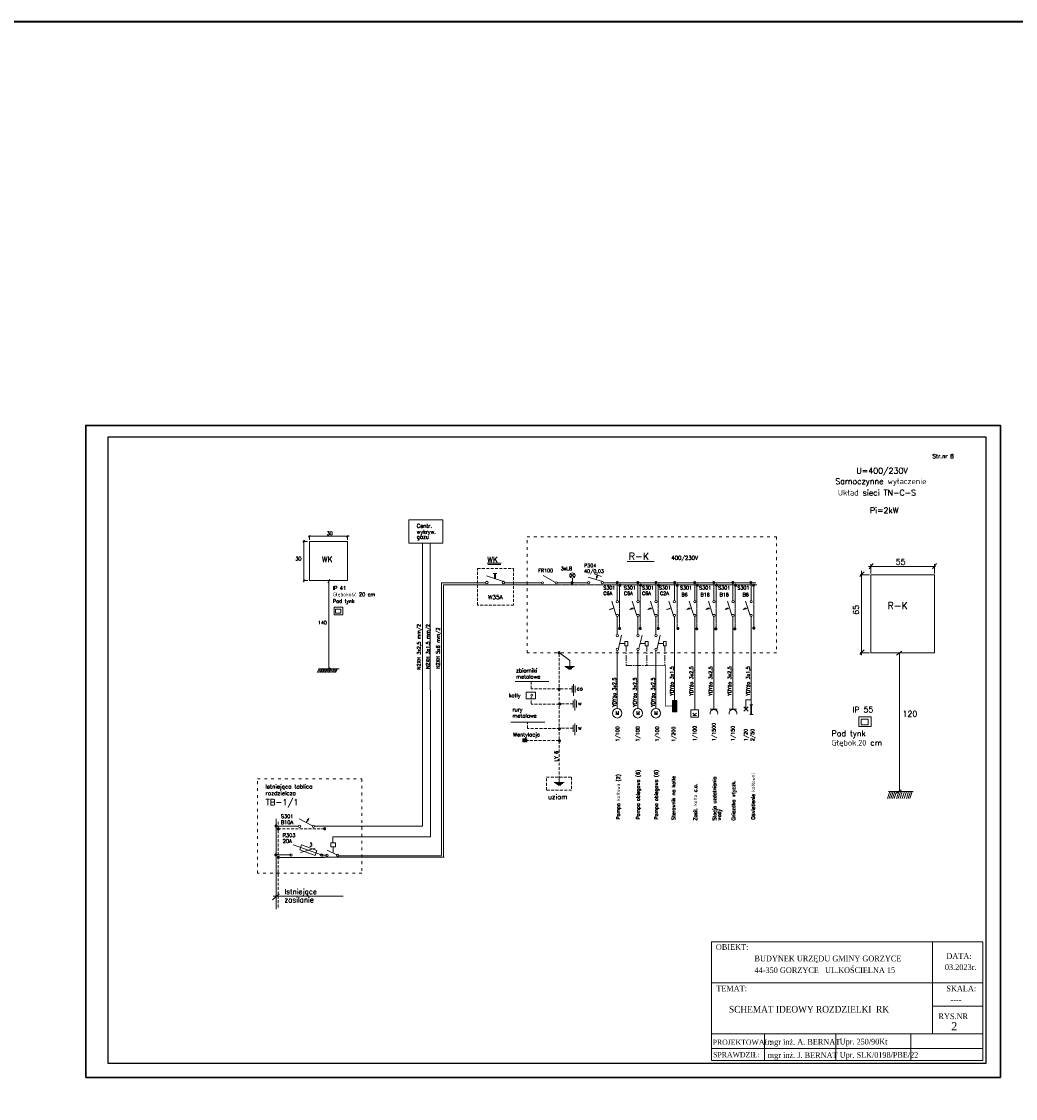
# Model space of a CAD drawing. Header units: millimetres. Extents: x 599892 to 1424040, y -105982 to -25022.
# Tile 24 of 25: x 604240 to 608587, y -29730 to -25022. Entities that reach past the tile are written whole.
import ezdxf
from ezdxf.enums import TextEntityAlignment as Align

# ---------------------------------------------------------------- set-up
doc = ezdxf.new("R2010")
doc.units = ezdxf.units.MM
doc.header["$MEASUREMENT"] = 0
for name, pattern in [('ACAD_ISO03W100', [30, 12, -18]), ('CENTER', [0.6, 0.375, -0.075, 0.075, -0.075]), ('CENTERX2', [4, 2.5, -0.5, 0.5, -0.5]), ('DASHED', [19.05, 12.7, -6.35])]:
    doc.linetypes.add(name, pattern=pattern)
doc.layers.get('0').update_dxf_attribs({"lineweight": 25})
doc.layers.add('!!Nie drukuj', color=5, linetype='Continuous', lineweight=30, plot=False)
for name, color, linetype, lineweight in [('ODGROMOWA', 1, 'Continuous', 25), ('schemat', 7, 'Continuous', 20), ('TABELKA', 7, 'Continuous', 25)]:
    doc.layers.add(name, color=color, linetype=linetype, lineweight=lineweight)
doc.styles.add('ROMANC', font='romanc')
doc.styles.add('ROMANT', font='romant')
doc.styles.add('TABELKA', font='TIMES.TTF')

msp = doc.modelspace()

# ---------------------------------------------------------------- hatches: boundary and pattern name
at = {"layer": 'schemat'}
h = msp.add_hatch(color=256, dxfattribs=at)
edge = h.paths.add_edge_path()
edge.add_ellipse((606647.6, -27475.5), major_axis=(4.47, 0), ratio=1, start_angle=0, end_angle=360)
h = msp.add_hatch(color=256, dxfattribs=at)
edge = h.paths.add_edge_path()
edge.add_ellipse((606845.3, -27475), major_axis=(4.47, 0), ratio=1, start_angle=0, end_angle=360)
h = msp.add_hatch(color=256, dxfattribs=at)
edge = h.paths.add_edge_path()
edge.add_ellipse((606857.1, -27486.8), major_axis=(4.47, 0), ratio=1, start_angle=0, end_angle=360)
h = msp.add_hatch(color=256, dxfattribs=at)
edge = h.paths.add_edge_path()
edge.add_ellipse((606935.2, -27475), major_axis=(4.47, 0), ratio=1, start_angle=0, end_angle=360)
h = msp.add_hatch(color=256, dxfattribs=at)
edge = h.paths.add_edge_path()
edge.add_ellipse((606947, -27486.8), major_axis=(4.47, 0), ratio=1, start_angle=0, end_angle=360)
h = msp.add_hatch(color=256, dxfattribs=at)
edge = h.paths.add_edge_path()
edge.add_ellipse((607014.4, -27475), major_axis=(4.47, 0), ratio=1, start_angle=0, end_angle=360)
h = msp.add_hatch(color=256, dxfattribs=at)
edge = h.paths.add_edge_path()
edge.add_ellipse((607026.2, -27486.8), major_axis=(4.47, 0), ratio=1, start_angle=0, end_angle=360)
h = msp.add_hatch(color=256, dxfattribs=at)
edge = h.paths.add_edge_path()
edge.add_ellipse((607096, -27475), major_axis=(4.47, 0), ratio=1, start_angle=0, end_angle=360)
h = msp.add_hatch(color=256, dxfattribs=at)
edge = h.paths.add_edge_path()
edge.add_ellipse((607107.8, -27486.8), major_axis=(4.47, 0), ratio=1, start_angle=0, end_angle=360)
h = msp.add_hatch(color=256, dxfattribs=at)
edge = h.paths.add_edge_path()
edge.add_ellipse((607183.7, -27475), major_axis=(4.47, 0), ratio=1, start_angle=0, end_angle=360)
h = msp.add_hatch(color=256, dxfattribs=at)
edge = h.paths.add_edge_path()
edge.add_ellipse((607195.5, -27486.8), major_axis=(4.47, 0), ratio=1, start_angle=0, end_angle=360)
h = msp.add_hatch(color=256, dxfattribs=at)
edge = h.paths.add_edge_path()
edge.add_ellipse((607267.5, -27475), major_axis=(4.47, 0), ratio=1, start_angle=0, end_angle=360)
h = msp.add_hatch(color=256, dxfattribs=at)
edge = h.paths.add_edge_path()
edge.add_ellipse((607279.3, -27486.8), major_axis=(4.47, 0), ratio=1, start_angle=0, end_angle=360)
h = msp.add_hatch(color=256, dxfattribs=at)
edge = h.paths.add_edge_path()
edge.add_ellipse((607350.8, -27475), major_axis=(4.47, 0), ratio=1, start_angle=0, end_angle=360)
h = msp.add_hatch(color=256, dxfattribs=at)
edge = h.paths.add_edge_path()
edge.add_ellipse((607362.6, -27486.8), major_axis=(4.47, 0), ratio=1, start_angle=0, end_angle=360)
h = msp.add_hatch(color=256, dxfattribs=at)
edge = h.paths.add_edge_path()
edge.add_ellipse((607429.5, -27475), major_axis=(4.47, 0), ratio=1, start_angle=0, end_angle=360)
h = msp.add_hatch(color=256, dxfattribs=at)
edge = h.paths.add_edge_path()
edge.add_ellipse((607441.3, -27486.8), major_axis=(4.47, 0), ratio=1, start_angle=0, end_angle=360)
h = msp.add_hatch(color=256, dxfattribs=at)
edge = h.paths.add_edge_path()
edge.add_ellipse((606855.6, -27675.6), major_axis=(4.47, 0), ratio=1, start_angle=0, end_angle=360)
h = msp.add_hatch(color=256, dxfattribs=at)
edge = h.paths.add_edge_path()
edge.add_ellipse((606945.5, -27675.6), major_axis=(4.47, 0), ratio=1, start_angle=0, end_angle=360)
h = msp.add_hatch(color=256, dxfattribs=at)
edge = h.paths.add_edge_path()
edge.add_ellipse((607024.7, -27675.6), major_axis=(4.47, 0), ratio=1, start_angle=0, end_angle=360)
h = msp.add_hatch(color=256, dxfattribs=at)
edge = h.paths.add_edge_path()
edge.add_ellipse((607110.7, -27675.6), major_axis=(4.47, 0), ratio=1, start_angle=0, end_angle=360)
h = msp.add_hatch(color=256, dxfattribs=at)
edge = h.paths.add_edge_path()
edge.add_ellipse((607192.6, -27677.1), major_axis=(4.47, 0), ratio=1, start_angle=0, end_angle=360)
h = msp.add_hatch(color=256, dxfattribs=at)
edge = h.paths.add_edge_path()
edge.add_ellipse((607276.4, -27677.1), major_axis=(4.47, 0), ratio=1, start_angle=0, end_angle=360)
h = msp.add_hatch(color=256, dxfattribs=at)
edge = h.paths.add_edge_path()
edge.add_ellipse((607359.7, -27677.1), major_axis=(4.47, 0), ratio=1, start_angle=0, end_angle=360)
h = msp.add_hatch(color=256, dxfattribs=at)
edge = h.paths.add_edge_path()
edge.add_ellipse((607442.8, -27674.1), major_axis=(4.47, 0), ratio=1, start_angle=0, end_angle=360)
h = msp.add_hatch(color=256, dxfattribs=at)
edge = h.paths.add_edge_path()
edge.add_ellipse((606590.6, -27781.8), major_axis=(4.47, 0), ratio=1, start_angle=0, end_angle=360)
h = msp.add_hatch(color=256, dxfattribs=at)
edge = h.paths.add_edge_path()
edge.add_ellipse((606590.6, -27941.1), major_axis=(4.47, 0), ratio=1, start_angle=0, end_angle=360)
h = msp.add_hatch(color=256, dxfattribs=at)
edge = h.paths.add_edge_path()
edge.add_ellipse((606593.6, -28006), major_axis=(4.47, 0), ratio=1, start_angle=0, end_angle=360)
h = msp.add_hatch(color=256, dxfattribs=at)
edge = h.paths.add_edge_path()
edge.add_ellipse((606592.1, -28113.7), major_axis=(4.47, 0), ratio=1, start_angle=0, end_angle=360)
h = msp.add_hatch(color=256, dxfattribs=at)
edge = h.paths.add_edge_path()
edge.add_ellipse((606592.1, -28166.8), major_axis=(4.47, 0), ratio=1, start_angle=0, end_angle=360)
h = msp.add_hatch(color=256, dxfattribs=at)
edge = h.paths.add_edge_path()
edge.add_ellipse((605352.9, -28538.9), major_axis=(4.47, 0), ratio=1, start_angle=0, end_angle=360)
h = msp.add_hatch(color=256, dxfattribs=at)
edge = h.paths.add_edge_path()
edge.add_ellipse((605362.9, -28551.9), major_axis=(4.47, 0), ratio=1, start_angle=0, end_angle=360)
h = msp.add_hatch(color=256, dxfattribs=at)
edge = h.paths.add_edge_path()
edge.add_ellipse((605565.3, -28551.1), major_axis=(4.47, 0), ratio=1, start_angle=0, end_angle=360)
h = msp.add_hatch(color=256, dxfattribs=at)
edge = h.paths.add_edge_path()
edge.add_ellipse((605352.1, -28665.4), major_axis=(4.47, 0), ratio=1, start_angle=0, end_angle=360)
h = msp.add_hatch(color=256, dxfattribs=at)
edge = h.paths.add_edge_path()
edge.add_ellipse((605362.9, -28676.1), major_axis=(4.47, 0), ratio=1, start_angle=0, end_angle=360)

# ---------------------------------------------------------------- linework, layer by layer
at = {"layer": '!!Nie drukuj', "color": 5, "linetype": 'Continuous', "lineweight": 30}
msp.add_lwpolyline([(604520.8, -29638), (608520.8, -29638), (608520.8, -26788), (604520.8, -26788)], close=True, dxfattribs=at)
at = {"color": 0, "linetype": 'Continuous', "lineweight": 20}
for p, q in [((608443.8, -29045.2), (607256.8, -29045.2)), ((607256.8, -29045.2), (607256.8, -29564.8)), ((608223.8, -29045.2), (608223.8, -29447.9)), ((608443.8, -29045.2), (608443.8, -29564.8)), ((608443.8, -29224.6), (607256.8, -29224.6)), ((608443.8, -29327.3), (608223.8, -29327.3)), ((608443.8, -29447.6), (607256.8, -29447.6)), ((608325.1, -29447.6), (607256.8, -29447.6)), ((607489.5, -29447.6), (607489.5, -29564.8)), ((607801.6, -29447.6), (607801.6, -29564.8)), ((608128.6, -29447.6), (608128.6, -29564.8)), ((608443.4, -29511.6), (607256.8, -29511.6)), ((607256.8, -29564.8), (608443.8, -29564.8))]:
    msp.add_line(p, q, dxfattribs=at)
at = {"layer": 'ODGROMOWA', "linetype": 'Continuous', "lineweight": 35}
msp.add_lwpolyline([(599892.2, -25022.1), (613562.7, -25022.1), (613562.7, -34238.8), (599892.2, -34238.8)], close=True, dxfattribs=at)
at = {"layer": 'schemat', "linetype": 'Continuous'}
for p, q in [((605470.2, -27298.8), (605478.7, -27291.5)), ((605490.9, -27295.1), (605471.4, -27295.1)), ((605474.7, -27289.4), (605474.7, -27472.8)), ((605494.8, -27276.6), (605503.4, -27269.3)), ((605494.8, -27272), (605672.2, -27272)), ((605499.7, -27287.5), (605499.7, -27269.3)), ((605660.9, -27276.5), (605669.4, -27269.2)), ((605665.8, -27287.5), (605665.8, -27269.2)), ((605471.5, -27470), (605480.1, -27462.7)), ((605492.2, -27466.3), (605472.8, -27466.3)), ((605579.1, -27475.5), (605587.6, -27459.6)), ((605584.1, -27466.1), (605584.1, -27853.8)), ((605533.2, -27868.2), (605541.9, -27852.6)), ((605538.4, -27868.2), (605547.1, -27852.6)), ((605538.4, -27852.6), (605628.9, -27852.6)), ((605543.7, -27868.2), (605552.4, -27852.6)), ((605548.9, -27868.2), (605557.6, -27852.6)), ((605554.1, -27868.2), (605562.8, -27852.6)), ((605559.3, -27868.2), (605568, -27852.6)), ((605564.5, -27868.2), (605573.2, -27852.6)), ((605569.7, -27868.2), (605578.4, -27852.6)), ((605575, -27868.2), (605583.7, -27852.6)), ((605576.7, -27857.8), (605588.9, -27847.3)), ((605580.2, -27868.2), (605588.9, -27852.6)), ((605585.4, -27868.2), (605594.1, -27852.6)), ((605590.6, -27868.2), (605599.3, -27852.6)), ((605597.6, -27868.2), (605606.3, -27852.6)), ((605602.8, -27868.2), (605611.5, -27852.6)), ((605608, -27868.2), (605616.7, -27852.6)), ((605613.2, -27868.2), (605621.9, -27852.6))]:
    msp.add_line(p, q, dxfattribs=at)
at = {"layer": 'schemat', "color": 7, "linetype": 'Continuous'}
for p, q in [((605993.7, -28540), (605993.7, -27301.9)), ((606027.4, -27301.9), (606028.1, -28587.1)), ((606276.4, -27389.4), (606337.9, -27389.4)), ((606278.7, -27395.2), (606335.6, -27395.2)), ((606888.1, -27382.6), (607006.1, -27382.6)), ((607946.9, -27414.6), (607964.5, -27391.9)), ((607954.4, -27434.7), (607954.4, -27394.4)), ((608224.5, -27414.6), (608242.2, -27391.9)), ((608232.1, -27434.7), (608232.1, -27394.4)), ((606272.9, -27445.8), (606347, -27469.6)), ((606302.6, -27434.7), (606317.9, -27434.7)), ((606308.9, -27434.7), (606308.9, -27457.1)), ((606313.4, -27458.9), (606313.4, -27434.7)), ((606574.9, -27473.8), (606521.2, -27443.4)), ((606744.1, -27436.9), (606776.2, -27447.6)), ((606751.5, -27461.7), (606759, -27442.3)), ((606759, -27442.3), (606753, -27451.2)), ((606759, -27442.3), (606757.5, -27454.2)), ((607905.7, -27447.8), (607925.8, -27427.7)), ((607948.4, -27440.3), (607908.2, -27440.3)), ((607913.2, -27424.2), (607913.2, -27792)), ((607944.4, -27404.5), (608237.4, -27404.5)), ((606077.2, -27475.2), (606077.2, -27772.2)), ((606078.5, -27476), (606268.2, -27476)), ((606085.8, -28675.8), (606085.8, -27484.6)), ((606353.9, -27476), (606512.4, -27476)), ((606583.5, -27476), (606714.9, -27476)), ((606780.2, -27470.8), (606718.5, -27450.9)), ((606784.2, -27476), (607451.1, -27476)), ((606845.2, -27476), (606845.2, -27553.3)), ((606935.1, -27476), (606935.1, -27553.3)), ((607014.4, -27476), (607014.4, -27553.3)), ((607094.9, -27476), (607094.9, -27553.3)), ((607184.1, -27476), (607184.1, -27553.3)), ((607267.9, -27476), (607267.9, -27553.3)), ((607351.2, -27476), (607351.2, -27553.3)), ((607430.6, -27476), (607430.6, -27553.3)), ((606831.1, -27585.8), (606810.5, -27591.9)), ((606841, -27618.6), (606821.2, -27556.8)), ((606900.4, -27592.6), (606911.8, -27585)), ((606921, -27585.8), (606900.4, -27591.9)), ((606930.9, -27618.6), (606911.1, -27556.8)), ((606979.6, -27592.6), (606991.1, -27585)), ((607000.2, -27585.8), (606979.6, -27591.9)), ((607010.1, -27618.6), (606990.3, -27556.8)), ((607080.8, -27585.8), (607060.2, -27591.9)), ((607090.7, -27618.6), (607070.9, -27556.8)), ((607149.4, -27592.6), (607160.8, -27585)), ((607169.9, -27585.8), (607149.4, -27591.9)), ((607179.9, -27618.6), (607160, -27556.8)), ((607233.2, -27592.6), (607244.6, -27585)), ((607253.8, -27585.8), (607233.2, -27591.9)), ((607263.7, -27618.6), (607243.9, -27556.8)), ((607316.5, -27592.6), (607327.9, -27585)), ((607337.1, -27585.8), (607316.5, -27591.9)), ((607347, -27618.6), (607327.1, -27556.8)), ((607395.8, -27592.6), (607407.3, -27585)), ((607416.4, -27585.8), (607395.8, -27591.9)), ((607426.3, -27618.6), (607406.5, -27556.8)), ((606810.5, -27591.9), (606825, -27590.3)), ((606845.3, -27623.1), (606845.3, -27701.2)), ((606900.4, -27591.9), (606914.9, -27590.3)), ((606935.2, -27623.1), (606935.2, -27701.2)), ((606979.6, -27591.9), (606994.1, -27590.3)), ((607014.4, -27623.1), (607014.4, -27701.2)), ((607060.2, -27591.9), (607074.7, -27590.3)), ((607095, -27623.1), (607095, -28029.7)), ((607149.4, -27591.9), (607163.8, -27590.3)), ((607184.1, -27623.1), (607184.1, -28029.7)), ((607233.2, -27591.9), (607247.7, -27590.3)), ((607268, -27623.1), (607268, -28029.7)), ((607316.5, -27591.9), (607331, -27590.3)), ((607351.2, -27623.1), (607351.2, -28029.7)), ((607395.8, -27591.9), (607410.3, -27590.3)), ((607430.6, -27623.1), (607430.6, -28029.7)), ((606850.1, -27763.2), (606864.3, -27704.9)), ((606940, -27763.2), (606954.2, -27704.9)), ((607019.2, -27763.2), (607033.4, -27704.9)), ((606076.4, -27755.4), (606076.4, -28667.1)), ((606845.3, -28026.5), (606845.3, -27772)), ((606877.9, -27741), (606854.8, -27741)), ((606935.2, -28026.5), (606935.2, -27772)), ((606967.8, -27741), (606944.7, -27741)), ((607014.4, -28026.5), (607014.4, -27772)), ((607047.1, -27741), (607023.9, -27741)), ((607905.7, -27789.5), (607925.8, -27769.3)), ((608066.9, -27792), (608089.6, -27774.4)), ((606592.5, -27781.9), (606637.4, -27815.4)), ((606637.4, -27815.3), (606637.4, -27842.2)), ((607948.4, -27781.9), (607908.2, -27781.9)), ((608079.5, -27781.9), (608079.5, -28388.2)), ((606637.5, -27842), (606615.4, -27842)), ((606620.9, -27845.9), (606652.8, -27845.9)), ((606627.3, -27850.1), (606647.2, -27850.1)), ((606632.4, -27853.9), (606644.3, -27853.9)), ((606637.5, -27842), (606658.7, -27842)), ((606468, -27907.8), (606398.4, -27907.8)), ((606468, -27907.8), (606546.6, -27907.8)), ((606647.3, -27926.1), (606647.3, -27955.9)), ((606654.3, -27919.1), (606654.3, -27969.9)), ((606661.3, -27926.1), (606661.3, -27955.9)), ((606652.6, -27990.9), (606652.6, -28020.7)), ((606659.6, -27983.9), (606659.6, -28034.7)), ((606666.6, -27990.9), (606666.6, -28020.7)), ((607424.4, -28009.4), (607438.2, -28009.4)), ((607429.4, -28009.4), (607429.4, -28051.6)), ((607432.4, -28009.4), (607429.4, -28009.4)), ((607432.4, -28009.4), (607432.4, -28051.6)), ((607266.4, -28029), (607251.6, -28029)), ((607266.4, -28029), (607282.8, -28029)), ((607349.7, -28029), (607334.8, -28029)), ((607349.7, -28029), (607366.1, -28029)), ((607424.4, -28051.6), (607439.1, -28051.6)), ((607432.4, -28051.6), (607429.4, -28051.6)), ((606450, -28085.2), (606380.4, -28085.2)), ((606450, -28085.2), (606528.6, -28085.2)), ((606652.6, -28097.7), (606652.6, -28127.5)), ((606659.6, -28090.7), (606659.6, -28141.5)), ((606666.6, -28097.7), (606666.6, -28127.5)), ((606591.5, -28322.3), (606591.5, -28349.3)), ((606591.6, -28349), (606569.5, -28349)), ((606575, -28352.9), (606606.9, -28352.9)), ((606581.4, -28357.1), (606601.4, -28357.1)), ((606586.5, -28360.9), (606598.4, -28360.9)), ((606591.6, -28349), (606612.8, -28349)), ((608036.8, -28388.3), (608026.7, -28418.5)), ((608031.7, -28388.2), (608139.9, -28388.2)), ((608044.3, -28388.3), (608034.2, -28418.5)), ((608051.9, -28388.3), (608041.8, -28418.5)), ((608059.4, -28388.3), (608049.3, -28418.5)), ((608066.9, -28388.3), (608056.9, -28418.5)), ((608087.1, -28380.8), (608066.9, -28395.9)), ((608077, -28388.3), (608066.9, -28418.5)), ((608084.6, -28388.3), (608074.5, -28418.5)), ((608092.1, -28388.3), (608082, -28418.5)), ((608102.2, -28388.3), (608092.1, -28418.5)), ((608109.7, -28388.3), (608099.7, -28418.5)), ((608119.8, -28388.3), (608109.7, -28418.5)), ((608127.3, -28388.3), (608117.3, -28418.5)), ((608134.9, -28388.3), (608124.8, -28418.5)), ((605352.8, -28902.1), (605352.8, -28508)), ((605511.7, -28538.2), (605454.6, -28507.5)), ((605485.1, -28524.1), (605496, -28506.3)), ((605496, -28506.3), (605488.5, -28514.1)), ((605496, -28506.3), (605492.4, -28517.8)), ((605352.5, -28539.8), (605451.4, -28539.8)), ((605521.4, -28539.8), (605605.9, -28539.8)), ((605602.6, -28540), (605993.5, -28540)), ((605551.6, -28665.6), (605428, -28621.4)), ((605457, -28643.6), (605464.8, -28622)), ((605464.8, -28622), (605531.8, -28645.9)), ((605418.1, -28665.6), (605352.5, -28665.6)), ((605524.1, -28667.6), (605457, -28643.6)), ((605459.9, -28655.1), (605523.7, -28636)), ((605531.8, -28645.9), (605524.1, -28667.6)), ((605551.4, -28667.2), (605574.3, -28667.2)), ((605622, -28667.2), (605576.1, -28644.2)), ((605602.6, -28630.1), (605602.6, -28658.3)), ((605564.6, -28676.3), (605363.8, -28676.3)), ((605554.9, -28675.8), (606088.4, -28675.8))]:
    msp.add_line(p, q, dxfattribs=at)
at = {"layer": 'schemat', "linetype": 'Continuous', "ltscale": 10}
for p, q in [((606639, -27450.6), (606657.7, -27434.7)), ((606658.2, -27450.6), (606639, -27436.9)), ((606648.9, -27454.5), (606648.9, -27475.9))]:
    msp.add_line(p, q, dxfattribs=at)
at = {"layer": 'schemat', "color": 7, "linetype": 'CENTER'}
for p, q in [((606085.8, -27484.6), (607455.4, -27484.6)), ((606855.7, -27484.5), (606855.7, -27674.6)), ((606945.5, -27484.5), (606945.5, -27674.6)), ((607024.8, -27484.5), (607024.8, -27674.6)), ((607107.1, -27484.5), (607107.1, -27674.6)), ((607193.4, -27484.5), (607193.4, -27674.6)), ((607277.2, -27484.5), (607277.2, -27674.6)), ((607360.5, -27484.5), (607360.5, -27674.6)), ((607442.8, -27483), (607442.8, -27673.2)), ((607092.9, -28010.8), (607092.9, -28001.5))]:
    msp.add_line(p, q, dxfattribs=at)
at = {"layer": 'schemat', "linetype": 'CENTERX2', "ltscale": 10}
for p, q in [((606884.1, -27751.5), (606884.1, -27836.9)), ((606974.1, -27751.5), (606974.1, -27836.9)), ((607053, -27751.5), (607053, -27836.9)), ((606885.2, -27837.8), (606978.3, -27837.8)), ((607090.4, -28011.1), (607090.4, -28019.4)), ((607091.6, -27995.7), (607091.6, -28004)), ((607091.3, -28031.7), (607091.3, -28038.1))]:
    msp.add_line(p, q, dxfattribs=at)
at = {"layer": 'schemat', "color": 7, "linetype": 'DASHED'}
for p, q in [((606591.4, -28332.3), (606591.4, -27781.4)), ((606468, -27939.2), (606468, -27910)), ((606591.5, -27939.2), (606468, -27939.2)), ((606591.5, -27939.2), (606468, -27939.2)), ((606647.3, -27940.1), (606589.5, -27940.1)), ((606468, -28003.7), (606468, -27974.5)), ((606591.5, -28006.5), (606468, -28006.5)), ((606591.5, -28006.5), (606468, -28006.5)), ((606652.6, -28004.9), (606594.8, -28004.9)), ((606452.3, -28112.2), (606452.3, -28085.2)), ((606593.8, -28112.2), (606452.3, -28112.2)), ((606652.6, -28111.8), (606594.8, -28111.8)), ((606444.2, -28166), (606591.3, -28166)), ((605362, -28894.9), (605362, -28515.8)), ((605564.6, -28552), (605363.8, -28552))]:
    msp.add_line(p, q, dxfattribs=at)
at = {"layer": 'schemat'}
for p, q in [((607407.5, -28026.9), (607407.5, -27988.1)), ((607407.5, -27988.1), (607430.7, -27988.1)), ((607417.2, -28036.6), (607398.2, -28018)), ((607398.6, -28036.6), (607417.2, -28018))]:
    msp.add_line(p, q, dxfattribs=at)
at = {"layer": 'schemat', "ltscale": 15}
for p, q in [((606028.9, -28587.1), (605601, -28587.1)), ((605601, -28587.1), (605601, -28613.2)), ((606077.2, -28669), (605627.5, -28669)), ((605337.1, -28862.4), (605366.1, -28835.8)), ((605339.5, -28845.4), (605646.7, -28845.4))]:
    msp.add_line(p, q, dxfattribs=at)
at = {"layer": 'schemat', "color": 7, "linetype": 'Continuous'}
for points in [[(605933.4, -27301.9), (605933.4, -27200.2), (606082.4, -27200.2), (606082.4, -27301.9)], [(607953.8, -27781.6), (607953.8, -27441.3), (608232.1, -27441.3), (608232.1, -27781.6)], [(606877.9, -27751.3), (606877.9, -27731.9), (606890.8, -27731.9), (606890.8, -27751.3)], [(606967.8, -27751.3), (606967.8, -27731.9), (606980.7, -27731.9), (606980.7, -27751.3)], [(607046.8, -27751.3), (607046.8, -27731.9), (607059.7, -27731.9), (607059.7, -27751.3)], [(606446.3, -27982.6), (606446.3, -27954.6), (606488.3, -27954.6), (606488.3, -27982.6)], [(607087.2, -28040.4), (607087.2, -27990), (607105.5, -27990), (607105.5, -28040.4)], [(607901.9, -28104.7), (607901.9, -28061.9), (607955.3, -28061.9), (607955.3, -28104.7)], [(607912.5, -28096.1), (607912.5, -28072.6), (607942.5, -28072.6), (607942.5, -28096.1)], [(606431.9, -28171.3), (606431.9, -28157.3), (606449.5, -28157.3), (606449.5, -28171.3)], [(605592, -28630.1), (605592, -28612.4), (605613.2, -28612.4), (605613.2, -28630.1)]]:
    msp.add_lwpolyline(points, close=True, dxfattribs=at)
at = {"layer": 'schemat', "linetype": 'Continuous'}
for points in [[(605498.9, -27466.1), (605498.9, -27295.1), (605665.6, -27295.1), (605665.6, -27466.1)], [(605606.5, -27615.2), (605606.5, -27582.1), (605644.7, -27582.1), (605644.7, -27615.2)], [(605613.4, -27608.2), (605613.4, -27590.8), (605636, -27590.8), (605636, -27608.2)]]:
    msp.add_lwpolyline(points, close=True, dxfattribs=at)
at = {"layer": 'schemat', "linetype": 'ACAD_ISO03W100'}
msp.add_lwpolyline([(606451, -27274.2), (607541.4, -27274.2), (607541.4, -27781.9), (606451, -27781.9)], close=True, dxfattribs=at)
at = {"layer": 'schemat', "color": 7, "linetype": 'DASHED'}
for points in [[(606234.5, -27573.9), (606234.5, -27413.7), (606391.9, -27413.7), (606391.9, -27573.9)], [(606535.4, -28381.8), (606535.4, -28325.6), (606645.5, -28325.6), (606645.5, -28381.8)]]:
    msp.add_lwpolyline(points, close=True, dxfattribs=at)
at = {"layer": 'schemat', "linetype": 'DASHED'}
for points in [[(606643.1, -27475.5, 1), (606652.1, -27475.5, 1), (606643.1, -27475.5)], [(606840.8, -27475, 1), (606849.7, -27475, 1), (606840.8, -27475)], [(606852.6, -27486.8, 1), (606861.5, -27486.8, 1), (606852.6, -27486.8)], [(606930.7, -27475, 1), (606939.6, -27475, 1), (606930.7, -27475)], [(606942.5, -27486.8, 1), (606951.4, -27486.8, 1), (606942.5, -27486.8)], [(607010, -27475, 1), (607018.9, -27475, 1), (607010, -27475)], [(607021.8, -27486.8, 1), (607030.7, -27486.8, 1), (607021.8, -27486.8)], [(607091.5, -27475, 1), (607100.5, -27475, 1), (607091.5, -27475)], [(607103.3, -27486.8, 1), (607112.3, -27486.8, 1), (607103.3, -27486.8)], [(607179.2, -27475, 1), (607188.2, -27475, 1), (607179.2, -27475)], [(607191, -27486.8, 1), (607200, -27486.8, 1), (607191, -27486.8)], [(607263.1, -27475, 1), (607272, -27475, 1), (607263.1, -27475)], [(607274.9, -27486.8, 1), (607283.8, -27486.8, 1), (607274.9, -27486.8)], [(607346.3, -27475, 1), (607355.3, -27475, 1), (607346.3, -27475)], [(607358.1, -27486.8, 1), (607367.1, -27486.8, 1), (607358.1, -27486.8)], [(607425, -27475, 1), (607433.9, -27475, 1), (607425, -27475)], [(607436.8, -27486.8, 1), (607445.8, -27486.8, 1), (607436.8, -27486.8)], [(606851.1, -27675.6, 1), (606860.1, -27675.6, 1), (606851.1, -27675.6)], [(606941, -27675.6, 1), (606950, -27675.6, 1), (606941, -27675.6)], [(607020.3, -27675.6, 1), (607029.2, -27675.6, 1), (607020.3, -27675.6)], [(607106.3, -27675.6, 1), (607115.2, -27675.6, 1), (607106.3, -27675.6)], [(607188.1, -27677.1, 1), (607197, -27677.1, 1), (607188.1, -27677.1)], [(607271.9, -27677.1, 1), (607280.9, -27677.1, 1), (607271.9, -27677.1)], [(607355.2, -27677.1, 1), (607364.1, -27677.1, 1), (607355.2, -27677.1)], [(607438.3, -27674.1, 1), (607447.2, -27674.1, 1), (607438.3, -27674.1)], [(606586.2, -27781.8, 1), (606595.1, -27781.8, 1), (606586.2, -27781.8)], [(606586.2, -27941.1, 1), (606595.1, -27941.1, 1), (606586.2, -27941.1)], [(606589.1, -28006, 1), (606598, -28006, 1), (606589.1, -28006)], [(606587.6, -28113.7, 1), (606596.6, -28113.7, 1), (606587.6, -28113.7)], [(606587.6, -28166.8, 1), (606596.6, -28166.8, 1), (606587.6, -28166.8)], [(605348.4, -28538.9, 1), (605357.3, -28538.9, 1), (605348.4, -28538.9)], [(605358.4, -28551.9, 1), (605367.3, -28551.9, 1), (605358.4, -28551.9)], [(605560.9, -28551.1, 1), (605569.8, -28551.1, 1), (605560.9, -28551.1)], [(605347.6, -28665.4, 1), (605356.6, -28665.4, 1), (605347.6, -28665.4)], [(605358.4, -28676.1, 1), (605367.3, -28676.1, 1), (605358.4, -28676.1)]]:
    msp.add_lwpolyline(points, format="xyb", close=True, dxfattribs=at)
at = {"layer": 'schemat', "color": 7, "linetype": 'Continuous'}
for points in [[(606595.7, -27781.6, 1), (606585.9, -27781.6, 1), (606595.7, -27781.6)], [(606595.7, -27781.6, 1), (606585.9, -27781.6, 1), (606595.7, -27781.6)], [(605412.9, -28665.4, 1), (605423.2, -28665.4, 1), (605412.9, -28665.4)], [(605546.4, -28665.4, 1), (605556.7, -28665.4, 1), (605546.4, -28665.4)], [(605571.1, -28667.2, 1), (605581.5, -28667.2, 1), (605571.1, -28667.2)], [(605617.1, -28667.2, 1), (605627.4, -28667.2, 1), (605617.1, -28667.2)]]:
    msp.add_lwpolyline(points, format="xyb", close=True, dxfattribs=at)
at = {"layer": 'schemat', "const_width": 3}
msp.add_lwpolyline([(607100.6, -28013.9), (607055.9, -28013.9), (607055.9, -27836.8), (606973.7, -27836.8)], dxfattribs=at)
at = {"layer": 'schemat', "linetype": 'Continuous', "ltscale": 10}
msp.add_lwpolyline([(607167.4, -28030.5), (607200.2, -28030.5), (607200.2, -28063.3), (607167.4, -28063.3)], close=True, dxfattribs=at)
at = {"layer": 'schemat', "color": 7, "linetype": 'ACAD_ISO03W100'}
msp.add_lwpolyline([(605271.8, -28745.6), (605271.8, -28333.3), (605728.6, -28333.3), (605728.6, -28745.6)], close=True, dxfattribs=at)
at = {"layer": 'schemat', "linetype": 'Continuous', "ltscale": 10}
msp.add_circle((606648.9, -27444), 11.6, dxfattribs=at)
at = {"layer": 'schemat', "color": 7, "linetype": 'Continuous'}
for centre, radius in [((606274.7, -27475.1), 5.86), ((606347, -27475.1), 5.86), ((606518.3, -27476.1), 4.88), ((606578.6, -27476.1), 4.88), ((606720, -27475.3), 4.88), ((606780.2, -27475.3), 4.88), ((606845.6, -27558.3), 4.88), ((606935.5, -27558.3), 4.88), ((607014.7, -27558.3), 4.88), ((607095.3, -27558.3), 4.88), ((607184.4, -27558.3), 4.88), ((607268.3, -27558.3), 4.88), ((607351.6, -27558.3), 4.88), ((607430.9, -27558.3), 4.88), ((606845.6, -27618.6), 4.88), ((606935.5, -27618.6), 4.88), ((607014.7, -27618.6), 4.88), ((607095.3, -27618.6), 4.88), ((607184.4, -27618.6), 4.88), ((607268.3, -27618.6), 4.88), ((607351.6, -27618.6), 4.88), ((607430.9, -27618.6), 4.88), ((606845.6, -27706.9), 4.88), ((606935.5, -27706.9), 4.88), ((607014.7, -27706.9), 4.88), ((606590.8, -27781.6), 4.88), ((606590.8, -27781.6), 4.88), ((606845.6, -27767.1), 4.88), ((606935.5, -27767.1), 4.88), ((607014.7, -27767.1), 4.88), ((606471.5, -27966.9), 4.88), ((606845.2, -28046.4), 20.6), ((606935.1, -28046.4), 20.6), ((607014.3, -28046.4), 20.6), ((605456.3, -28540.3), 4.88), ((605516.5, -28540.3), 4.88), ((605418.1, -28665.4), 5.17), ((605551.6, -28665.4), 5.17), ((605576.3, -28667.2), 5.17), ((605622.2, -28667.2), 5.17)]:
    msp.add_circle(centre, radius, dxfattribs=at)
at = {"layer": 'schemat', "linetype": 'DASHED'}
for centre in [(606647.6, -27475.5), (606845.3, -27475), (606857.1, -27486.8), (606935.2, -27475), (606947, -27486.8), (607014.4, -27475), (607026.2, -27486.8), (607096, -27475), (607107.8, -27486.8), (607183.7, -27475), (607195.5, -27486.8), (607267.5, -27475), (607279.3, -27486.8), (607350.8, -27475), (607362.6, -27486.8), (607429.5, -27475), (607441.3, -27486.8), (606855.6, -27675.6), (606945.5, -27675.6), (607024.7, -27675.6), (607110.7, -27675.6), (607192.6, -27677.1), (607276.4, -27677.1), (607359.7, -27677.1), (607442.8, -27674.1), (606590.6, -27781.8), (606590.6, -27941.1), (606593.6, -28006), (606592.1, -28113.7), (606592.1, -28166.8), (605352.9, -28538.9), (605362.9, -28551.9), (605565.3, -28551.1), (605352.1, -28665.4), (605362.9, -28676.1)]:
    msp.add_circle(centre, 4.47, dxfattribs=at)
at = {"layer": 'schemat', "color": 7, "linetype": 'Continuous'}
for centre in [(607267.9, -28046.6), (607351.2, -28046.6)]:
    msp.add_arc(centre, 16.7, 348.7286, 191.2714, dxfattribs=at)
for points in [[(607087.2, -28040.4), (607087.2, -27990), (607105.5, -28040.4), (607105.5, -27990)], [(607432.4, -28009.4), (607432.4, -28051.6), (607429.4, -28009.4), (607429.4, -28051.6)], [(606449.5, -28157.3), (606431.9, -28157.3), (606449.5, -28171.3), (606431.9, -28171.3)]]:
    msp.add_solid(points, dxfattribs=at)
at = {"layer": 'TABELKA', "linetype": 'Continuous'}
msp.add_lwpolyline([(604619.2, -26837.3), (608457.3, -26837.3), (608457.3, -29576.9), (604619.2, -29576.9)], close=True, dxfattribs=at)

# ---------------------------------------------------------------- texts
at = {"color": 0, "lineweight": 20, "style": 'TABELKA'}
for s, height, width, p in [('OBIEKT:', 25, 0.9, (607276.5, -29055.5)), ('DATA:', 25, 0.9, (608284.8, -29095.2)), ('BUDYNEK URZĘDU GMINY GORZYCE', 25, 0.9, (607445.4, -29105.9)), ('03.2023r.', 25, 0.9, (608278.2, -29143.5)), ('44-350 GORZYCE   UL.KOŚCIELNA 15', 25, 0.9, (607445.4, -29156.7)), ('TEMAT:', 25, 0.9, (607278.3, -29237)), ('SKALA:', 25, 0.9, (608284.8, -29237)), ('SCHEMAT IDEOWY ROZDZIELKI  RK', 30, 0.9, (607334, -29325.4)), ('----', 25, 0.9, (608302.7, -29285.3)), ('RYS.NR', 25, 0.9, (608250.2, -29358.4)), ('PROJEKTOWAŁ:', 22.5, 0.9, (607262.4, -29473)), ('mgr inż. A. BERNAT', 25, 0.9, (607503.2, -29470.4)), ('Upr. 250/90Kt', 25, 0.85, (607818.6, -29469.3)), ('SPRAWDZIŁ:', 22.5, 0.9, (607264.6, -29527.7)), ('mgr inż. J. BERNAT', 25, 0.9, (607503.2, -29528.4)), ('Upr. SLK/0198/PBE/22', 25, 0.85, (607818.6, -29527.4))]:
    msp.add_text(s, height=height, dxfattribs=dict(at, width=width)).set_placement(p, align=Align.TOP_LEFT)
msp.add_text('2', height=35, dxfattribs=at).set_placement((608306, -29396.7), align=Align.TOP_LEFT)
at = {"layer": 'schemat', "color": 7, "linetype": 'Continuous'}
for s, height, style, p in [('Str.nr 8', 17.67, 'ROMANC', (608223.9, -26931.1)), ('U=400/230V', 25.25, 'ROMANC', (607891.3, -26998.6)), ('Samoczynne wyłaczenie', 25.245, 'ROMANC', (607799.1, -27044.6)), ('Układ sieci TN-C-S', 25.245, 'ROMANC', (607810.2, -27094.4)), ('Pi=2kW', 25.25, 'ROMANC', (607950.2, -27171.7)), ('wykryw.', 16.83, 'ROMANC', (605968.4, -27261.6)), ('Centr.', 16.83, 'ROMANC', (605968.4, -27235.5)), ('gazu', 16.83, 'ROMANC', (605968.4, -27283.2)), ('R-K', 30.6, 'ROMANC', (606895.5, -27375.2)), ('WK', 24.42, 'ROMANC', (605553.5, -27385.4)), ('WK', 24.42, 'ROMANC', (606276.6, -27386.9)), ('P304', 15.3, 'ROMANC', (606700.2, -27407.7)), ('400/230V', 16.83, 'ROMANC', (607082.4, -27375)), ('55', 25, 'ROMANC', (608063.3, -27396.8)), ('FR100', 15.3, 'ROMANC', (606499.6, -27429.9)), ('3xLB', 15.3, 'ROMANC', (606598.4, -27421.2)), ('40/0,03', 15.3, 'ROMANC', (606700.2, -27432.5)), ('S301', 15.3, 'ROMANC', (606784.1, -27505.1)), ('S301', 15.3, 'ROMANC', (606874, -27505.1)), ('S301', 15.3, 'ROMANC', (606953.3, -27505.1)), ('S301', 15.3, 'ROMANC', (607027.4, -27505.1)), ('S301', 15.3, 'ROMANC', (607119.7, -27505.1)), ('S301', 15.3, 'ROMANC', (607203.6, -27505.1)), ('S301', 15.3, 'ROMANC', (607286.8, -27505.1)), ('S301', 15.3, 'ROMANC', (607370.6, -27505.1)), ('W35A', 18.36, 'ROMANC', (606280.1, -27547.6)), ('C6A', 15.3, 'ROMANC', (606784.6, -27529.8)), ('C6A', 15.3, 'ROMANC', (606874.5, -27529.8)), ('C6A', 15.3, 'ROMANC', (606953.7, -27529.8)), ('C2A', 15.3, 'ROMANC', (607032.1, -27529.8)), ('B6', 15.3, 'ROMANC', (607126, -27535.7)), ('B16', 15.3, 'ROMANC', (607209.8, -27535.7)), ('B16', 15.3, 'ROMANC', (607293.1, -27535.7)), ('B6', 15.3, 'ROMANC', (607393.8, -27535.7)), ('R-K', 30.6, 'ROMANC', (608027.2, -27591.1)), ('zbiorniki', 16.83, 'ROMANC', (606402.9, -27867.4)), ('metalowe', 16.83, 'ROMANC', (606402.9, -27894.6)), ('kotly', 16.83, 'ROMANC', (606370.3, -27976.4)), ('co', 16.83, 'ROMANC', (606668, -27946.7)), ('w', 16.8, 'ROMANC', (606673.3, -28011.4)), ('rury', 16.83, 'ROMANC', (606387.1, -28038.1)), ('metalowe', 16.83, 'ROMANC', (606387.1, -28065.3)), ('M', 15.3, 'ROMANC', (606837.8, -28052.7)), ('M', 15.3, 'ROMANC', (606927.7, -28052.7)), ('M', 15.3, 'ROMANC', (607007, -28052.7)), ('IP 55', 25, 'ROMANC', (607874.1, -28042.7)), ('120', 25, 'ROMANC', (608093.1, -28061.3)), ('w', 16.8, 'ROMANC', (606673.3, -28118.3)), ('Wentylacja', 16.83, 'ROMANC', (606389.6, -28148)), ('Pod tynk', 25, 'ROMANC', (607782.6, -28147)), ('Głębok.20 cm', 25, 'ROMANC', (607782.6, -28187.5)), ('rozdzielcza', 17.92, 'ROMANT', (605306.8, -28404.4)), ('Istniejąca tablica', 17.92, 'ROMANT', (605306.8, -28375.4)), ('TB-1/1', 26.88, 'ROMANT', (605307.6, -28448.5)), ('S301', 16, 'ROMANT', (605373.9, -28504.7)), ('B10A', 16, 'ROMANT', (605373.9, -28530.6)), ('R303', 16, 'ROMANT', (605381.9, -28587.2)), ('20A', 16, 'ROMANT', (605381.9, -28613.1)), ('3', 16, 'ROMANT', (605498.1, -28628.7)), ('Istniejące', 22.4, 'ROMANT', (605389.8, -28836.9)), ('zasilanie', 22.4, 'ROMANT', (605389.8, -28873.1))]:
    msp.add_text(s, height=height, dxfattribs=dict(at, style=style)).set_placement(p)
at = {"layer": 'schemat', "linetype": 'Continuous', "style": 'ROMANT'}
for s, height, p in [('30', 14.86, (605574.8, -27267)), ('30', 15.93, (605436.8, -27378.2)), ('IP 41', 16.05, (605600.9, -27507.1)), ('Głębokość 20 cm', 16.053, (605600.9, -27534.8)), ('Pod tynk', 16.05, (605600.9, -27563.9)), ('140', 14.86, (605536.5, -27657.4))]:
    msp.add_text(s, height=height, dxfattribs=at).set_placement(p)
at = {"layer": 'schemat', "color": 7, "linetype": 'Continuous'}
for s, height, style, p in [('65', 25, 'ROMANC', (607901.9, -27615.8)), ('N2XH 3x2,5 mm/2', 15.3, 'ROMANC', (605985, -27855.8)), ('N2XH 3x1,5 mm/2', 15, 'ROMANT', (606024.5, -27852.4)), ('N2XH 5x6 mm/2', 15.3, 'ROMANC', (606068.6, -27851.8)), ('YDYźo 3x1,5', 15.3, 'ROMANC', (607091.9, -27969.6)), ('YDYźo 3x2,5', 15.3, 'ROMANC', (607176.7, -27969.6)), ('YDYźo 3x2,5', 15.3, 'ROMANC', (607260.5, -27969.6)), ('YDYźo 3x2,5', 15.3, 'ROMANC', (607343.8, -27969.6)), ('YDYźo 3x1,5', 15.3, 'ROMANC', (607424.8, -27969.6)), ('YDYźo 3x2,5', 15.3, 'ROMANC', (606839.8, -28018.7)), ('YDYźo 3x2,5', 15.3, 'ROMANC', (606929.7, -28018.7)), ('YDYźo 3x2,5', 15.3, 'ROMANC', (607008.9, -28018.7)), ('K', 15.3, 'ROMANC', (607191.6, -28058.2)), ('1/1500', 15.3, 'ROMANC', (607275.4, -28168.3)), ('1/100', 15.3, 'ROMANC', (606854.1, -28170.2)), ('1/100', 15.3, 'ROMANC', (606942.3, -28170.2)), ('1/100', 15.3, 'ROMANC', (607027.1, -28170.2)), ('1/200', 15.3, 'ROMANC', (607098.9, -28171.2)), ('1/100', 15.3, 'ROMANC', (607191.6, -28168.3)), ('1/150', 15.3, 'ROMANC', (607358.7, -28168.3)), ('1/20', 15.3, 'ROMANC', (607415.1, -28168.3)), ('2/50', 15.3, 'ROMANC', (607444.1, -28168.3)), ('LY 6', 15, 'ROMANT', (606586.4, -28256.8)), ('Oświetlenie kotłowni', 15.3, 'ROMANC', (607447.5, -28511.2)), ('Pompa kotłowa (2)', 15.3, 'ROMANC', (606857.1, -28510.9)), ('Pompa obiegowa (6)', 15.3, 'ROMANC', (606943.9, -28510.9)), ('Pompa obiegowa (6)', 15.3, 'ROMANC', (607023.1, -28510.9)), ('Sterownik na kotle', 15.3, 'ROMANC', (607099.2, -28512.7)), ('Stacja uzdatniania', 15.3, 'ROMANC', (607278.3, -28515.1)), ('Zasil. kotła c.o.', 15.3, 'ROMANC', (607194.4, -28515.1)), ('Gniazdka wtyczk.', 15.3, 'ROMANC', (607361.5, -28515.1)), ('wody', 15.3, 'ROMANC', (607298.7, -28515.1))]:
    msp.add_text(s, height=height, rotation=90, dxfattribs=dict(at, style=style)).set_placement(p)
at = {"layer": 'schemat', "color": 7, "linetype": 'DASHED', "style": 'ROMANC'}
msp.add_text('uziom', height=21.42, dxfattribs=at).set_placement((606542.1, -28422.2))

doc.saveas('drawing.dxf')
